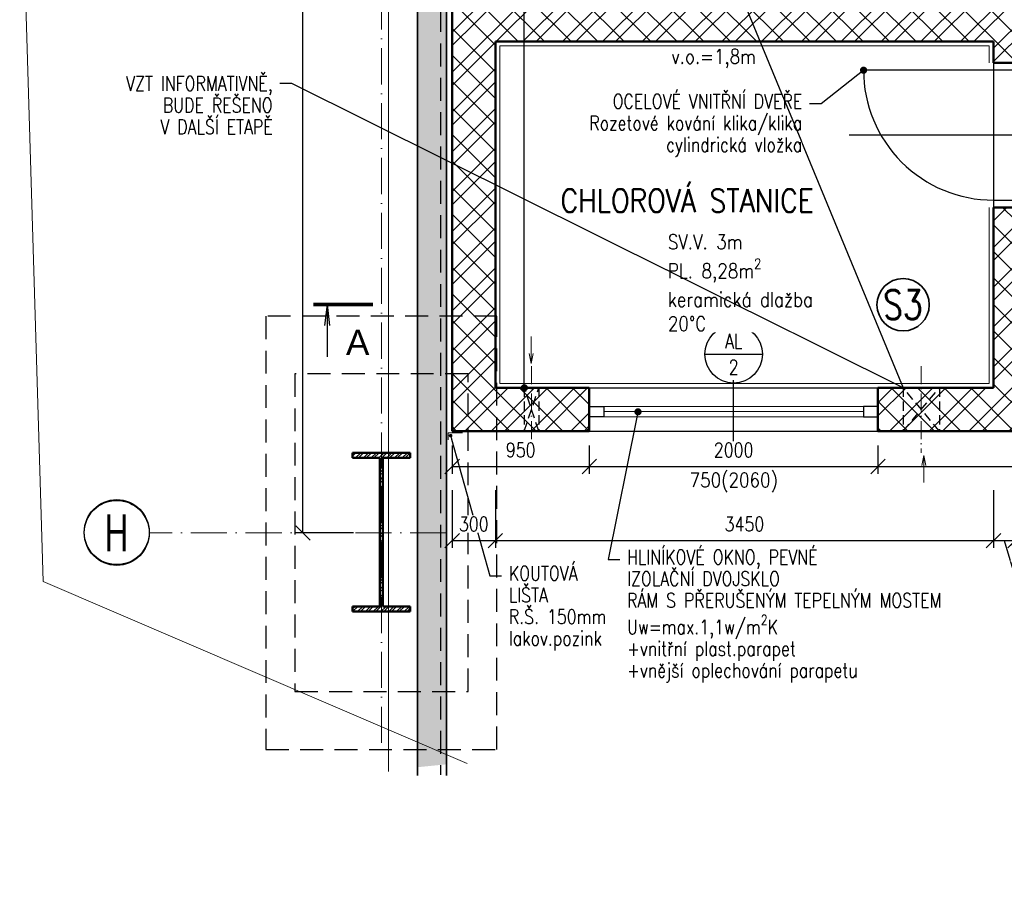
# Model space of a CAD drawing. Header units: millimetres. Extents: x -13560 to 57209, y -1473 to 35717.
# Tile 10 of 22: x 6459 to 13280, y 16721 to 22780. Entities that reach past the tile are written whole.
import ezdxf
from ezdxf import colors
from ezdxf.entities.mleader import LeaderData, LeaderLine
from ezdxf.enums import TextEntityAlignment as Align
from ezdxf.math import Vec2, Vec3

# ---------------------------------------------------------------- set-up
doc = ezdxf.new("R2010")
doc.units = ezdxf.units.MM
doc.header["$LTSCALE"] = 50
doc.linetypes.add('A_CARA_15', pattern=[7.6, 5, -1.3, 0, -1.3])
doc.linetypes.add('HIDDEN', pattern=[9.525, 6.35, -3.175])
doc.layers.get('Defpoints').update_dxf_attribs({"color": 132})
for name, color, linetype, lineweight in [('CA_DVERE', 7, 'Continuous', 25), ('CA_DVERE_POPIS', 7, 'Continuous', 25), ('CA_KOTY', 3, 'Continuous', 25), ('CA_LEHOPL', 93, 'Continuous', 35), ('CA_NEVHRA', 3, 'HIDDEN', 25), ('CA_OBKLADY', 5, 'Continuous', 18), ('CA_OCEL', 5, 'Continuous', 18), ('CA_OSY', 5, 'A_CARA_15', 18), ('CA_POHHRA18', 8, 'Continuous', 18), ('CA_POHHRA25', 7, 'Continuous', 25), ('CA_PSVBUB', 3, 'Continuous', 25), ('CA_REZY', 1, 'Continuous', 50), ('CA_SRAFY', 9, 'Continuous', 13), ('CA_TEXT25', 7, 'Continuous', 25), ('CA_TEXT35', 62, 'Continuous', 35), ('CA_TEXT5', 1, 'Continuous', 50), ('PO KOTY', 51, 'Continuous', 40)]:
    doc.layers.add(name, color=color, linetype=linetype, lineweight=lineweight)
doc.layers.add('CA_SUMA', color=7, linetype='Continuous')
doc.layers.add('Obrysy', color=2, linetype='Continuous')
doc.styles.add('ARIAL', font='arial.ttf')
doc.styles.add('KOT', font='ROMANS.SHX', dxfattribs={"width": 0.8})
doc.styles.add('ROMANS', font='romans.shx', dxfattribs={"width": 0.8})
doc.styles.get("Standard").update_dxf_attribs({"font": 'arial.ttf'})
doc.linetypes.add('Preruseni', pattern='A,60,[100,cadkon.shx,S=2.5,R=0,X=0,Y=0],-10', length=70)
doc.dimstyles.new('A-50_(2.5)', dxfattribs={"dimscale": 50, "dimtxt": 2, "dimasz": 2, "dimexe": 1, "dimexo": 2, "dimgap": 0, "dimtad": 0, "dimdec": 0, "dimrnd": 1, "dimtxsty": 'ROMANS', "dimblk1": 'OBLIQUE', "dimblk2": 'OBLIQUE', "dimsah": 1, "dimcen": 2, "dimclrd": 256, "dimclre": 256, "dimclrt": 256, "dimadec": 1, "dimazin": 2, "dimtfac": 0.714286, "dimtdec": 0, "dimtmove": 0, "dimatfit": 3, "dimldrblk": 'DOTSMALL', "dimfxl": 7, "dimfxlon": 1, "dimtvp": 1.142857, "dimtfill": 1, "dimtolj": 1, "dimlwd": -1, "dimlwe": -1, "dimarcsym": 0})
pattern_1 = [(45, (0, 0), (-137.8858, 137.8858), []), (45, (91.92, 0), (-137.8858, 137.8858), []), (135, (0, 0), (-91.9239, -91.9239), [])]

# ---------------------------------------------------------------- blocks, each defined once
blk = doc.blocks.new('*U26')
at = {"layer": 'CA_DVERE'}
blk.add_line((0, 300), (0, -1150), dxfattribs=at)
at = {"layer": 'CA_DVERE', "color": 0, "linetype": 'ByBlock'}
for p, q in [((-500, 0), (-450, 0)), ((-450, 0), (-450, -150)), ((450, -150), (450, 0)), ((450, 0), (500, 0)), ((-500, -150), (-450, -150)), ((-450, -150), (-450, -1050)), ((450, -150), (500, -150))]:
    blk.add_line(p, q, dxfattribs=at)
at = {"layer": 'CA_DVERE', "linetype": 'Continuous'}
for p, q in [((-450, 0), (450, 0)), ((-450, -150), (450, -150))]:
    blk.add_line(p, q, dxfattribs=at)
at = {"layer": 'CA_DVERE', "color": 0, "linetype": 'ByBlock'}
blk.add_arc((-450, -150), 900, 270, 0, dxfattribs=at)
at = {"layer": 'CA_REZY'}
for p, q in [((-500, -150), (-500, 0)), ((500, -150), (500, 0))]:
    blk.add_line(p, q, dxfattribs=at)
at = {"layer": 'CA_DVERE_POPIS', "style": 'ROMANS', "text_generation_flag": 6, "width": 0.8, "flags": 8}
for tag, p in [('VYSKA', (150, -530.6)), ('SIRKA', (-28, -530.6))]:
    blk.add_attdef(tag, text='', height=125, rotation=270, dxfattribs=at).set_placement(p, align=Align.CENTER)
at = {"layer": 'CA_DVERE_POPIS', "style": 'ROMANS', "text_generation_flag": 6, "width": 0.8, "flags": 9}
blk.add_attdef('TYP', text='', height=125, rotation=270, dxfattribs=at).set_placement((0, -859.6), align=Align.MIDDLE_LEFT)
at = {"layer": 'PO KOTY', "linetype": 'ByBlock', "style": 'ARIAL', "width": 0.9, "flags": 8}
blk.add_attdef('PO', text='', height=150, dxfattribs=at).set_placement((0, 200), align=Align.CENTER)
blk = doc.blocks.new('HL Column - HL 1100B-V13-PŮDORYS 1_NP')
at = {"layer": 'CA_OCEL'}
h = blk.add_hatch(dxfattribs=at)
h.set_pattern_fill('STEEL', color=256, style=0, pattern_type=2)
h.set_pattern_definition([(45, (0, 0), (-26.9408, 26.9408), []), (45, (0, 19.05), (-26.9408, 26.9408), [])])
h.paths.add_polyline_path([(-200, -550), (200, -550), (200, -514), (10, -514), (10, 514), (200, 514), (200, 550), (-200, 550), (-200, 514), (-10, 514), (-10, -514), (-200, -514)])
for p, q in [((-200, 514), (-200, 550)), ((-200, 550), (200, 550)), ((200, 550), (200, 514)), ((-10, 514), (-200, 514)), ((-10, -514), (-10, 514)), ((200, 514), (10, 514)), ((10, 514), (10, -514)), ((-200, -550), (-200, -514)), ((-200, -514), (-10, -514)), ((10, -514), (200, -514)), ((200, -514), (200, -550)), ((200, -550), (-200, -550))]:
    blk.add_line(p, q, dxfattribs=at)
at = {"layer": 'CA_REZY'}
for p, q in [((200, 550), (-200, 550)), ((-200, 550), (-200, 514)), ((200, 514), (200, 550)), ((-200, 514), (-10, 514)), ((-10, 514), (-10, -514)), ((10, -514), (10, 514)), ((10, 514), (200, 514)), ((-10, -514), (-200, -514)), ((-200, -514), (-200, -550)), ((200, -514), (10, -514)), ((200, -550), (200, -514)), ((-200, -550), (200, -550))]:
    blk.add_line(p, q, dxfattribs=at)
blk = doc.blocks.new('_Oblique')
at = {"color": 0, "linetype": 'ByBlock', "lineweight": -2}
blk.add_line((-0.5, -0.5), (0.5, 0.5), dxfattribs=at)
blk = doc.blocks.new('*D25')
at = {"layer": 'CA_KOTY', "transparency": 16777216}
for p, q in [((8771.4, 26829.5), (8371.4, 26829.5)), ((8421.4, 19224.4), (8421.4, 26829.5)), ((8771.4, 19224.4), (8371.4, 19224.4))]:
    blk.add_line(p, q, dxfattribs=at)
at = {"layer": 'Defpoints', "color": 0, "transparency": 16777216}
for p in [(8421.4, 26829.5), (8965, 26829.5), (8965, 19224.4)]:
    blk.add_point(p, dxfattribs=at)
at = {"layer": 'CA_KOTY', "transparency": 16777216, "xscale": 100, "yscale": 100, "zscale": 100}
for p, rotation in [((8421.4, 26829.5), 90), ((8421.4, 19224.4), 270)]:
    blk.add_blockref('_Oblique', p, dxfattribs=dict(at, rotation=rotation))
at = {"layer": 'CA_KOTY', "transparency": 16777216, "insert": (8307.1, 23026.9), "char_height": 100, "width": 96.402, "attachment_point": 5, "rotation": 90, "style": 'ROMANS', "bg_fill": 3, "box_fill_scale": 1.1, "bg_fill_color": 256, "bg_fill_true_color": 13158600, "bg_fill_transparency": 0}
blk.add_mtext('\\A1;7605', dxfattribs=at)
blk = doc.blocks.new('_DotSmall')
at = {"color": 0, "linetype": 'ByBlock', "const_width": 0.5}
blk.add_lwpolyline([(-0.0625, 0, 1), (0.0625, 0, 1)], format="xyb", close=True, dxfattribs=at)
blk = doc.blocks.new('POL1')
blk.add_circle((0.02, 4.3), 4.5)
at = {"layer": 'CA_TEXT5', "style": 'ROMANS', "width": 0.8}
blk.add_attdef('C', text='', height=5, dxfattribs=at).set_placement((0, 4.33), align=Align.MIDDLE_CENTER)
blk = doc.blocks.new('*D35')
at = {"layer": 'CA_KOTY', "transparency": 16777216}
for p, q in [((9455, 19521.2), (9455, 19121.2)), ((9755, 19521.2), (9755, 19121.2)), ((9455, 19171.2), (9755, 19171.2))]:
    blk.add_line(p, q, dxfattribs=at)
at = {"layer": 'Defpoints', "color": 0, "transparency": 16777216}
for p in [(9755, 20229.6), (9455, 19929.6), (9755, 19171.2)]:
    blk.add_point(p, dxfattribs=at)
at = {"layer": 'CA_KOTY', "transparency": 16777216, "xscale": 100, "yscale": 100, "zscale": 100, "rotation": 180}
blk.add_blockref('_Oblique', (9455, 19171.2), dxfattribs=at)
at = {"layer": 'CA_KOTY', "transparency": 16777216, "xscale": 100, "yscale": 100, "zscale": 100}
blk.add_blockref('_Oblique', (9755, 19171.2), dxfattribs=at)
at = {"layer": 'CA_KOTY', "transparency": 16777216, "insert": (9605, 19285.5), "char_height": 100, "attachment_point": 5, "style": 'ROMANS', "bg_fill": 3, "box_fill_scale": 1.1, "bg_fill_color": 256, "bg_fill_true_color": 13158600, "bg_fill_transparency": 0}
blk.add_mtext('\\A1;300', dxfattribs=at)
blk = doc.blocks.new('*D36')
at = {"layer": 'CA_KOTY', "transparency": 16777216}
for p, q in [((9755, 19521.2), (9755, 19121.2)), ((13205, 19521.2), (13205, 19121.2)), ((9755, 19171.2), (13205, 19171.2))]:
    blk.add_line(p, q, dxfattribs=at)
at = {"layer": 'Defpoints', "color": 0, "transparency": 16777216}
for p in [(9755, 20229.6), (13205, 20229.6), (13205, 19171.2)]:
    blk.add_point(p, dxfattribs=at)
at = {"layer": 'CA_KOTY', "transparency": 16777216, "xscale": 100, "yscale": 100, "zscale": 100, "rotation": 180}
blk.add_blockref('_Oblique', (9755, 19171.2), dxfattribs=at)
at = {"layer": 'CA_KOTY', "transparency": 16777216, "xscale": 100, "yscale": 100, "zscale": 100}
blk.add_blockref('_Oblique', (13205, 19171.2), dxfattribs=at)
at = {"layer": 'CA_KOTY', "transparency": 16777216, "insert": (11480, 19285.5), "char_height": 100, "attachment_point": 5, "style": 'ROMANS', "bg_fill": 3, "box_fill_scale": 1.1, "bg_fill_color": 256, "bg_fill_true_color": 13158600, "bg_fill_transparency": 0}
blk.add_mtext('\\A1;3450', dxfattribs=at)
blk = doc.blocks.new('*D37')
at = {"layer": 'CA_KOTY', "transparency": 16777216}
for p, q in [((13205, 19521.2), (13205, 19121.2)), ((13355, 19521.2), (13355, 19121.2)), ((13205, 19171.2), (13355, 19171.2)), ((13280, 19171.2), (13340, 18971.2)), ((13340, 18971.2), (13534.3, 18971.2))]:
    blk.add_line(p, q, dxfattribs=at)
at = {"layer": 'Defpoints', "color": 0, "transparency": 16777216}
for p in [(13205, 20229.6), (13355, 20229.6)]:
    blk.add_point(p, dxfattribs=at)
at = {"layer": 'CA_KOTY', "transparency": 16777216, "xscale": 100, "yscale": 100, "zscale": 100, "rotation": 180}
blk.add_blockref('_Oblique', (13205, 19171.2), dxfattribs=at)
at = {"layer": 'CA_KOTY', "transparency": 16777216, "insert": (13437.1, 19085.5), "char_height": 100, "attachment_point": 5, "style": 'ROMANS', "bg_fill": 3, "box_fill_scale": 1.1, "bg_fill_color": 256, "bg_fill_true_color": 13158600, "bg_fill_transparency": 0}
blk.add_mtext('\\A1;150', dxfattribs=at)
at = {"layer": 'Defpoints', "color": 0, "transparency": 16777216}
blk.add_point((13355, 19171.2), dxfattribs=at)
at = {"layer": 'CA_KOTY', "transparency": 16777216, "xscale": 100, "yscale": 100, "zscale": 100}
blk.add_blockref('_Oblique', (13355, 19171.2), dxfattribs=at)
blk = doc.blocks.new('00SPAD')
blk.add_lwpolyline([(10, 0), (0, 0), (3.76, 0.73), (0, 0), (3.76, -0.73)])
at = {"style": 'ROMANS', "width": 0.8, "flags": 8}
blk.add_attdef('SPÁD', text='', height=2.5, dxfattribs=at).set_placement((6.7, 1), align=Align.BOTTOM_CENTER)
blk = doc.blocks.new('*D49')
at = {"layer": 'CA_KOTY', "transparency": 16777216}
for p, q in [((9455, 19829.6), (9455, 19634.3)), ((10405, 19829.6), (10405, 19634.3)), ((9455, 19684.3), (10405, 19684.3))]:
    blk.add_line(p, q, dxfattribs=at)
at = {"layer": 'Defpoints', "color": 0, "transparency": 16777216}
for p in [(9455, 19929.6), (10405, 19929.6), (10405, 19684.3)]:
    blk.add_point(p, dxfattribs=at)
at = {"layer": 'CA_KOTY', "transparency": 16777216, "xscale": 100, "yscale": 100, "zscale": 100, "rotation": 180}
blk.add_blockref('_Oblique', (9455, 19684.3), dxfattribs=at)
at = {"layer": 'CA_KOTY', "transparency": 16777216, "xscale": 100, "yscale": 100, "zscale": 100}
blk.add_blockref('_Oblique', (10405, 19684.3), dxfattribs=at)
at = {"layer": 'CA_KOTY', "transparency": 16777216, "insert": (9930, 19798.5), "char_height": 100, "attachment_point": 5, "style": 'ROMANS', "bg_fill": 3, "box_fill_scale": 1.1, "bg_fill_color": 256, "bg_fill_true_color": 13158600, "bg_fill_transparency": 0}
blk.add_mtext('\\A1;950', dxfattribs=at)
blk = doc.blocks.new('*D50')
at = {"layer": 'CA_KOTY', "transparency": 16777216}
for p, q in [((10405, 19829.6), (10405, 19634.3)), ((12405, 19829.6), (12405, 19634.3)), ((10405, 19684.3), (12405, 19684.3))]:
    blk.add_line(p, q, dxfattribs=at)
at = {"layer": 'Defpoints', "color": 0, "transparency": 16777216}
for p in [(10405, 19929.6), (12405, 19929.6), (12405, 19684.3)]:
    blk.add_point(p, dxfattribs=at)
at = {"layer": 'CA_KOTY', "transparency": 16777216, "xscale": 100, "yscale": 100, "zscale": 100, "rotation": 180}
blk.add_blockref('_Oblique', (10405, 19684.3), dxfattribs=at)
at = {"layer": 'CA_KOTY', "transparency": 16777216, "xscale": 100, "yscale": 100, "zscale": 100}
blk.add_blockref('_Oblique', (12405, 19684.3), dxfattribs=at)
at = {"layer": 'CA_KOTY', "transparency": 16777216, "insert": (11405, 19798.5), "char_height": 100, "attachment_point": 5, "style": 'ROMANS', "bg_fill": 3, "box_fill_scale": 1.1, "bg_fill_color": 256, "bg_fill_true_color": 13158600, "bg_fill_transparency": 0}
blk.add_mtext('\\A1;2000', dxfattribs=at)
blk = doc.blocks.new('*D51')
at = {"layer": 'CA_KOTY', "transparency": 16777216}
for p, q in [((12405, 19829.6), (12405, 19634.3)), ((15155, 19829.6), (15155, 19634.3)), ((12405, 19684.3), (15155, 19684.3))]:
    blk.add_line(p, q, dxfattribs=at)
at = {"layer": 'Defpoints', "color": 0, "transparency": 16777216}
for p in [(12405, 19929.6), (15155, 19929.6), (15155, 19684.3)]:
    blk.add_point(p, dxfattribs=at)
at = {"layer": 'CA_KOTY', "transparency": 16777216, "xscale": 100, "yscale": 100, "zscale": 100, "rotation": 180}
blk.add_blockref('_Oblique', (12405, 19684.3), dxfattribs=at)
at = {"layer": 'CA_KOTY', "transparency": 16777216, "xscale": 100, "yscale": 100, "zscale": 100}
blk.add_blockref('_Oblique', (15155, 19684.3), dxfattribs=at)
at = {"layer": 'CA_KOTY', "transparency": 16777216, "insert": (13780, 19798.5), "char_height": 100, "attachment_point": 5, "style": 'ROMANS', "bg_fill": 3, "box_fill_scale": 1.1, "bg_fill_color": 256, "bg_fill_true_color": 13158600, "bg_fill_transparency": 0}
blk.add_mtext('\\A1;2750', dxfattribs=at)
blk = doc.blocks.new('VYROBEK')
blk.add_line((-2, 0), (2, 0))
blk.add_circle((0, 0), 2)
for tag, p in [('ZNACKA', (0, 0.4)), ('TYP', (0, -1.4))]:
    blk.add_attdef(tag, text='', height=1).set_placement(p, align=Align.CENTER)
blk = doc.blocks.new('_Dot')
at = {"layer": 'Obrysy', "color": 0, "lineweight": -2}
blk.add_line((-0.5, 0), (-1, 0), dxfattribs=at)
at = {"layer": 'Obrysy', "color": 0, "const_width": 0.5}
blk.add_lwpolyline([(-0.25, 0, 1), (0.25, 0, 1)], format="xyb", close=True, dxfattribs=at)
blk = doc.blocks.new('R11')
at = {"color": 0, "linetype": 'ByBlock'}
for q in [(-9.55, -4.13), (-8.58, -4.13), (-9.07, -10.33)]:
    blk.add_line((-9.07, 0), q, dxfattribs=at)
at = {"color": 1, "linetype": 'ByBlock', "const_width": 0.72}
blk.add_lwpolyline([(0, 0), (-11.77, 0)], dxfattribs=at)
at = {"color": 1, "linetype": 'ByBlock'}
blk.add_attdef('1', (-5.33, -10), '', height=5, dxfattribs=at)
blk = doc.blocks.new('bub')
at = {"layer": 'CA_TEXT35'}
blk.add_circle((0, 362), 362, dxfattribs=at)
at = {"layer": 'CA_TEXT35', "style": 'ROMANS', "width": 0.8}
blk.add_attdef('C', text='', height=402, dxfattribs=at).set_placement((-2, 364), align=Align.MIDDLE_CENTER)

msp = doc.modelspace()

# ---------------------------------------------------------------- hatches: boundary and pattern name
at = {"layer": 'CA_SRAFY'}
h = msp.add_hatch(dxfattribs=at)
h.set_pattern_fill('FP_72', color=252, angle=246.422, style=0, pattern_type=2)
h.set_pattern_definition([(156.422, (9405.05, 34896.88), (-198.76895, 1e-05), [34.321, -18.106, 90.332, -18.106, -56.009]), (156.422, (9405.05, 34896.88), (-198.76895, 1e-05), [-160.865, 34.321, -21.688]), (203.578, (9405.05, 34844.83), (0.00037, -86.74897), [34.321, -18.106, 90.332, -18.106, -56.009]), (203.578, (9405.05, 34844.83), (0.00037, -86.74897), [-160.865, 34.321, -21.688]), (90, (9405.05, 34844.83), (-198.768, 7e-13), [52.049, -34.699]), (90, (9226.16, 34888.2), (-198.768, 7e-13), [52.049, -34.699]), (180, (9373.59, 34831.1), (-3e-13, -86.75), [16.593, -182.175]), (180, (9274.21, 34874.48), (-3e-13, -86.75), [16.593, -182.175]), (180, (9373.59, 34910.61), (-3e-13, -86.75), [16.593, -182.175]), (180, (9274.21, 34953.99), (-3e-13, -86.75), [16.593, -182.175])])
h.paths.add_polyline_path([(9324.9, 26979.5), (9415, 26979.5), (9415, 17621.4), (9215, 17601.4), (9215, 26979.5)])
h = msp.add_hatch(dxfattribs=at)
h.set_pattern_fill('ZDIVO-STR_PEV', color=256, scale=65)
h.set_pattern_definition(pattern_1)
h.paths.add_polyline_path([(11305, 26879.6), (9455, 26879.6), (9455, 19929.6), (10405, 19929.6), (10405, 20229.6), (9755, 20229.6), (9755, 22629.6), (13205, 22629.6), (13205, 22479.6), (13355, 22479.6), (13355, 22629.6), (14855, 22629.6), (14855, 22529.6), (15155, 22529.6), (15155, 23029.6), (15055, 23029.6), (14855, 23029.6), (14855, 22929.6), (9755, 22929.6), (9755, 26579.6), (11305, 26579.6)])
h.paths.add_polyline_path([(15155, 26879.6), (13305, 26879.6), (13305, 26579.6), (14855, 26579.6), (14855, 24129.6), (15155, 24129.6)], flags=17)
h.paths.add_polyline_path([(15155, 21429.6), (14855, 21429.6), (14855, 21129.6), (15155, 21129.6)], flags=17)
h.paths.add_polyline_path([(15155, 20529.6), (14855, 20529.6), (14855, 20229.6), (13355, 20229.6), (13355, 21479.6), (13205, 21479.6), (13205, 20229.6), (12405, 20229.6), (12405, 19929.6), (15155, 19929.6)], flags=0)
h = msp.add_hatch(dxfattribs=at)
h.set_pattern_fill('ZDIVO-STR_PEV', color=256, scale=65)
h.set_pattern_definition(pattern_1)
h.paths.add_polyline_path([(15155, 20529.6), (14855, 20529.6), (14855, 20229.6), (13355, 20229.6), (13355, 21479.6), (13205, 21479.6), (13205, 20229.6), (12405, 20229.6), (12405, 19929.6), (15155, 19929.6)])

# ---------------------------------------------------------------- linework, layer by layer
at = {"layer": 'CA_LEHOPL'}
for p, q in [((9415, 17543.6), (9415, 27179.5)), ((9215, 26979.5), (9215, 17544.4))]:
    msp.add_line(p, q, dxfattribs=at)
at = {"layer": 'CA_NEVHRA', "ltscale": 0.5}
msp.add_line((9375, 27139.5), (9375, 17549.6), dxfattribs=at)
for points in [[(8165, 17724.8), (9765, 17724.8), (9765, 20724.8), (8165, 20724.8)], [(8365, 18125.4), (9565, 18125.4), (9565, 20325.4), (8365, 20325.4)]]:
    msp.add_lwpolyline(points, close=True, dxfattribs=at)
at = {"layer": 'CA_NEVHRA', "ltscale": 0.2}
for points in [[(9955, 19929.6), (10055, 20229.6), (10055, 19929.6), (9955, 20229.6)], [(12580, 19929.6), (12830, 20229.6), (12830, 19929.6), (12580, 20229.6)]]:
    msp.add_lwpolyline(points, close=True, dxfattribs=at)
at = {"layer": 'CA_OBKLADY'}
msp.add_lwpolyline([(13175, 21479.6), (13175, 20259.6), (9785, 20259.6), (9785, 22599.6), (13175, 22599.6), (13175, 22479.6)], dxfattribs=at)
at = {"layer": 'CA_OSY'}
for p, q in [((8965, 28283.2), (8965, 17724.8)), ((9415, 19224.4), (7356.5, 19224.4))]:
    msp.add_line(p, q, dxfattribs=at)
at = {"layer": 'CA_OSY', "ltscale": 0.5}
for p, q in [((10005, 20379.6), (10005, 19779.6)), ((12705, 20379.6), (12705, 19779.6))]:
    msp.add_line(p, q, dxfattribs=at)
at = {"layer": 'CA_POHHRA18'}
for points in [[(7102.3, 26780.1), (8565, 26780.1), (8765, 26780.1), (8765, 26530.1), (9015, 26530.1), (9015, 17570.5)], [(9426.5, 19868.2), (9426.5, 19918.2), (9526.5, 19918.2)]]:
    msp.add_lwpolyline(points, dxfattribs=at)
at = {"layer": 'CA_POHHRA25'}
for points in [[(10405, 20099.6), (10505, 20099.6), (10505, 20029.6), (10405, 20029.6)], [(12405, 20099.6), (12305, 20099.6), (12305, 20029.6), (12405, 20029.6)]]:
    msp.add_lwpolyline(points, close=True, dxfattribs=at)
at = {"layer": 'CA_PSVBUB'}
msp.add_line((11405, 19853), (11405, 20282), dxfattribs=at)
at = {"layer": 'CA_REZY'}
for p, q in [((9455, 26879.6), (9455, 19929.6)), ((9755, 22629.6), (13205, 22629.6)), ((9755, 22629.6), (9755, 20229.6)), ((13205, 22479.6), (13205, 22629.6)), ((13205, 20229.6), (13205, 21479.6)), ((9755, 20229.6), (10405, 20229.6)), ((10405, 19929.6), (10405, 20229.6)), ((12405, 19929.6), (12405, 20229.6)), ((12405, 20229.6), (13205, 20229.6)), ((9455, 19929.6), (10405, 19929.6)), ((12405, 19929.6), (15155, 19929.6))]:
    msp.add_line(p, q, dxfattribs=at)
at = {"layer": 'CA_SRAFY'}
for p, q in [((13205, 22479.6), (13355, 22479.6)), ((13205, 21479.6), (13355, 21479.6))]:
    msp.add_line(p, q, dxfattribs=at)
at = {"layer": 'CA_SRAFY', "linetype": 'Preruseni', "ltscale": 0.1}
msp.add_lwpolyline([(9558.5, 17626.5), (6622.3, 18888.7), (6459.4, 24269.5), (6813.5, 26239.5), (7099.5, 26699), (7122.5, 27346.5)], dxfattribs=at)

# ---------------------------------------------------------------- block references
at = {"layer": 'CA_DVERE', "linetype": 'ByBlock', "rotation": 270}
msp.add_blockref('*U26', (13355, 21979.6), dxfattribs=at)
at = {"layer": 'CA_KOTY'}
ref = msp.add_blockref('POL1', (7130.5, 19014.7), dxfattribs=dict(at, xscale=50, yscale=50, zscale=50))
ref.add_attrib('C', 'H', dxfattribs={"layer": '0', "color": 1, "height": 250, "style": 'KOT', "width": 0.7}).set_placement((7130.5, 19102.9), align=Align.CENTER)
ref = msp.add_blockref('POL1', (7130.5, 19009.5), dxfattribs=dict(at, xscale=50, yscale=50, zscale=50))
ref.add_attrib('C', 'H', dxfattribs={"layer": '0', "color": 1, "height": 250, "style": 'KOT', "width": 0.7}).set_placement((7130.5, 19097.8), align=Align.CENTER)
at = {"layer": 'CA_OCEL'}
msp.add_blockref('HL Column - HL 1100B-V13-PŮDORYS 1_NP', (8965, 19229.5), dxfattribs=at)
at = {"layer": 'CA_POHHRA18', "yscale": 18.75, "zscale": 18.75, "rotation": 270}
for p, xscale in [((10003.1, 20397.8), -18.75), ((12722.5, 19761.4), 18.75)]:
    msp.add_blockref('00SPAD', p, dxfattribs=dict(at, xscale=xscale))
at = {"layer": 'CA_PSVBUB'}
ref = msp.add_blockref('VYROBEK', (11405, 20462.7), dxfattribs=dict(at, xscale=100, yscale=100, zscale=100))
ref.add_attrib('ZNACKA', 'AL', dxfattribs={"layer": '0', "height": 100, "style": 'ROMANS', "width": 0.8}).set_placement((11405, 20502.7), align=Align.CENTER)
ref.add_attrib('TYP', '2', dxfattribs={"layer": '0', "height": 100, "style": 'ROMANS', "width": 0.8}).set_placement((11405, 20322.7), align=Align.CENTER)
at = {"layer": 'CA_SUMA', "xscale": 35, "yscale": 35, "zscale": 35}
msp.add_blockref('R11', (8905.8, 20806.2), dxfattribs=at).add_auto_attribs({'1': 'A'})
at = {"layer": 'CA_TEXT35', "xscale": 0.5, "yscale": 0.5, "zscale": 0.5}
msp.add_blockref('bub', (12579, 20624), dxfattribs=at).add_auto_attribs({'C': 'S3'})

# ---------------------------------------------------------------- texts
at = {"layer": 'CA_KOTY', "insert": (11405.7, 19640.3), "char_height": 200, "width": 4.547473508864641e-12, "attachment_point": 2, "style": 'ROMANS', "bg_fill": 3, "box_fill_scale": 1.05, "bg_fill_color": 256, "bg_fill_transparency": 0}
msp.add_mtext('\\A1;\\pxqc;{\\H0.5x;\\W0.85;750(2060)}', dxfattribs=at)

# ---------------------------------------------------------------- next in the draw order: texts
at = {"layer": 'CA_TEXT25', "char_height": 200, "width": 4.547473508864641e-12, "attachment_point": 1, "style": 'ROMANS', "bg_fill": 3, "box_fill_scale": 1.05, "bg_fill_color": 256, "bg_fill_transparency": 0}
for s, insert in [('\\A1;\\pxql;{\\H0.5x;\\W0.85;v.o.=1,8m}', (10973.1, 22574.9)), ('\\A1;\\pxql;{\\H0.5x;\\W0.85;SV.V. 3m\\PPL. 8,28m\\H0.7x;\\S2^ ;}', (10949.3, 21290.6))]:
    msp.add_mtext(s, dxfattribs=dict(at, insert=insert))
at = {"layer": 'CA_TEXT5', "insert": (10206.2, 21606.4), "char_height": 200, "width": 4.547473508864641e-12, "attachment_point": 1, "style": 'ROMANS', "bg_fill": 3, "box_fill_scale": 1.05, "bg_fill_color": 256, "bg_fill_transparency": 0}
msp.add_mtext('\\A1;\\pxql;{\\H0.8x;\\W0.85;CHLOROVÁ STANICE}', dxfattribs=at)

# ---------------------------------------------------------------- next in the draw order: texts
at = {"layer": 'CA_TEXT25', "insert": (10949.3, 20891), "char_height": 200, "width": 4.547473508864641e-12, "attachment_point": 1, "style": 'ROMANS', "bg_fill": 3, "box_fill_scale": 1.05, "bg_fill_color": 256, "bg_fill_transparency": 0}
msp.add_mtext('\\A1;\\pxql;{\\H0.5x;\\W0.85;keramická dlažba\\P20°C}', dxfattribs=at)

# ---------------------------------------------------------------- next in the draw order: leaders
at = {"layer": 'CA_TEXT25'}
ml = msp.add_multileader_mtext('Standard', dxfattribs=at)
ml.set_content('\\A1;OCELOVÉ VNITŘNÍ DVEŘE\\PRozetové kování klika/klika\\Pcylindrická vložka', color=256, style='ROMANS')
ml.set_leader_properties()
ml.set_arrow_properties(name='DOT')
ml.build(insert=Vec2(0, 0))
ml.multileader.update_dxf_attribs({"dogleg_length": 50, "arrow_head_size": 50})
ctx = ml.context
ctx.base_point, ctx.char_height, ctx.arrow_head_size, ctx.landing_gap_size, ctx.plane_origin = Vec3(10172.5, 22197), 100, 50, 50, Vec3(2808.9, 8251.7)
ctx.text_align_type = 2
notes = []
notes.append((ctx, [(1, (1, 1, 0), (12011.4, 22197), (-1, 0), 81.7, [(1, [(12305, 22429.6)], 0, [])])]))
ctx.mtext.insert, ctx.mtext.alignment, ctx.mtext.line_spacing_factor, ctx.mtext.line_spacing_style, ctx.mtext.flow_direction = Vec3(11879.7, 22263.7), 3, 0.9, 2, 5
ctx.mtext.has_bg_fill, ctx.mtext.bg_color, ctx.mtext.bg_scale_factor, ctx.mtext.bg_transparency, ctx.mtext.use_window_bg_color = 1, -1073741824, 1, 0, 1
for ctx, leaders in notes:
    for number, flags, end, landing, length, lines in leaders:
        leader = LeaderData()
        leader.index, (leader.has_last_leader_line, leader.has_dogleg_vector, leader.attachment_direction) = number, flags
        leader.last_leader_point, leader.dogleg_vector, leader.dogleg_length = Vec3(end), Vec3(landing), length
        for number, points, colour, breaks in lines:
            line = LeaderLine()
            line.index, line.vertices, line.color, line.breaks = number, Vec3.list(points), colors.encode_raw_color(colour), breaks
            leader.lines.append(line)
        ctx.leaders.append(leader)

# ---------------------------------------------------------------- next in the draw order: linework, layer by layer
at = {"layer": 'CA_POHHRA18'}
for p, q in [((10405, 20100.6), (12405, 20099.6)), ((10505, 20064.6), (12305, 20064.6)), ((10405, 20029.6), (12405, 20029.6))]:
    msp.add_line(p, q, dxfattribs=at)
at = {"layer": 'CA_POHHRA25'}
for p, q in [((10405, 20229.6), (12405, 20229.6)), ((10405, 19929.6), (12405, 19929.6))]:
    msp.add_line(p, q, dxfattribs=at)

# ---------------------------------------------------------------- next in the draw order: leaders
at = {"layer": 'CA_TEXT25'}
ml = msp.add_multileader_mtext('Standard', dxfattribs=at)
ml.set_content('\\A1;VZT INFORMATIVNĚ,\\PBUDE ŘEŠENO \\PV DALŠÍ ETAPĚ', color=256, style='ROMANS')
ml.set_leader_properties()
ml.set_arrow_properties(name='DOT')
ml.build(insert=Vec2(0, 0))
ml.multileader.update_dxf_attribs({"dogleg_length": 50, "arrow_head_size": 50})
ctx = ml.context
ctx.base_point, ctx.char_height, ctx.arrow_head_size, ctx.landing_gap_size, ctx.plane_origin = Vec3(7034.2, 22337.5), 100, 50, 50, Vec3(-1088.1, 8493.7)
ctx.text_align_type = 2
notes = []
notes.append((ctx, [(1, (1, 1, 0), (8343.5, 22337.5), (-1, 0), 81.7, [(2, [(9955, 20229.6), (9955, 26579.6), (12580, 20229.6)], 0, [])])]))
ctx.mtext.insert, ctx.mtext.alignment, ctx.mtext.line_spacing_factor, ctx.mtext.line_spacing_style, ctx.mtext.flow_direction = Vec3(8211.8, 22387.5), 3, 0.9, 2, 5
ctx.mtext.has_bg_fill, ctx.mtext.bg_color, ctx.mtext.bg_scale_factor, ctx.mtext.bg_transparency, ctx.mtext.use_window_bg_color = 1, -1073741824, 1, 0, 1
ml = msp.add_multileader_mtext('Standard', dxfattribs=at)
ml.set_content('\\A1;HLINÍKOVÉ OKNO, PEVNÉ\\PIZOLAČNÍ DVOJSKLO\\PRÁM S PŘERUŠENÝM TEPELNÝM MOSTEM\\PUw=max.1,1w/m{\\H0.7x;\\S2^ ;\\H1.42857x;K\\P}+vnitřní plast.parapet \\P+vnější oplechování parapetu', color=256, style='ROMANS')
ml.set_leader_properties()
ml.set_arrow_properties(name='DOT')
ml.build(insert=Vec2(0, 0))
ml.multileader.update_dxf_attribs({"dogleg_length": 50, "arrow_head_size": 50})
ctx = ml.context
ctx.base_point, ctx.char_height, ctx.arrow_head_size, ctx.landing_gap_size, ctx.plane_origin = Vec3(10616.5, 19040), 100, 50, 50, Vec3(2988.7, 3192.2)
notes.append((ctx, [(0, (1, 1, 0), (10534.8, 19040), (1, 0), 81.7, [(1, [(10742.5, 20063.5)], 0, [])])]))
ctx.mtext.insert, ctx.mtext.line_spacing_factor, ctx.mtext.line_spacing_style, ctx.mtext.flow_direction = Vec3(10666.5, 19106.7), 0.9, 2, 5
ctx.mtext.has_bg_fill, ctx.mtext.bg_color, ctx.mtext.bg_scale_factor, ctx.mtext.bg_transparency, ctx.mtext.use_window_bg_color = 1, -1073741824, 1, 0, 1
for ctx, leaders in notes:
    for number, flags, end, landing, length, lines in leaders:
        leader = LeaderData()
        leader.index, (leader.has_last_leader_line, leader.has_dogleg_vector, leader.attachment_direction) = number, flags
        leader.last_leader_point, leader.dogleg_vector, leader.dogleg_length = Vec3(end), Vec3(landing), length
        for number, points, colour, breaks in lines:
            line = LeaderLine()
            line.index, line.vertices, line.color, line.breaks = number, Vec3.list(points), colors.encode_raw_color(colour), breaks
            leader.lines.append(line)
        ctx.leaders.append(leader)

# ---------------------------------------------------------------- next in the draw order: dimensions: what is measured, and where the dimension line sits
at = {"layer": 'CA_KOTY'}
dim = msp.add_linear_dim(base=(8421.4, 26829.5), p1=(8965, 19224.4), p2=(8965, 26829.5), angle=90, dimstyle='A-50_(2.5)', override={"dimtmove": 1}, dxfattribs=at)
dim.commit()
dim.dimension.update_dxf_attribs({"geometry": '*D25', "text_midpoint": (8307.1, 23026.9)})

# ---------------------------------------------------------------- next in the draw order: leaders
at = {"layer": 'CA_TEXT25'}
ml = msp.add_multileader_mtext('Standard', dxfattribs=at)
ml.set_content('\\A1;KOUTOVÁ\\PLIŠTA \\PR.Š. 150mm\\Plakov.pozink', color=256, style='ROMANS')
ml.set_leader_properties()
ml.set_arrow_properties(name='DOT')
ml.build(insert=Vec2(0, 0))
ml.multileader.update_dxf_attribs({"dogleg_length": 50, "arrow_head_size": 25})
ctx = ml.context
ctx.base_point, ctx.char_height, ctx.arrow_head_size, ctx.landing_gap_size, ctx.plane_origin = Vec3(9797.5, 18927.8), 100, 25, 50, Vec3(2169.7, 3728.7)
notes = []
notes.append((ctx, [(0, (1, 1, 0), (9715.8, 18927.8), (1, 0), 81.7, [(1, [(9444.5, 19898)], 0, [])])]))
ctx.mtext.insert, ctx.mtext.line_spacing_factor, ctx.mtext.line_spacing_style, ctx.mtext.flow_direction = Vec3(9847.5, 18994.4), 0.9, 2, 5
ctx.mtext.has_bg_fill, ctx.mtext.bg_color, ctx.mtext.bg_scale_factor, ctx.mtext.bg_transparency, ctx.mtext.use_window_bg_color = 1, -1073741824, 1, 0, 1
for ctx, leaders in notes:
    for number, flags, end, landing, length, lines in leaders:
        leader = LeaderData()
        leader.index, (leader.has_last_leader_line, leader.has_dogleg_vector, leader.attachment_direction) = number, flags
        leader.last_leader_point, leader.dogleg_vector, leader.dogleg_length = Vec3(end), Vec3(landing), length
        for number, points, colour, breaks in lines:
            line = LeaderLine()
            line.index, line.vertices, line.color, line.breaks = number, Vec3.list(points), colors.encode_raw_color(colour), breaks
            leader.lines.append(line)
        ctx.leaders.append(leader)

# ---------------------------------------------------------------- next in the draw order: linework, layer by layer
at = {"layer": 'CA_POHHRA18'}
msp.add_lwpolyline([(15155, 26879.6), (9455, 26879.6), (9455, 19929.6), (15155, 19929.6)], dxfattribs=at)

# ---------------------------------------------------------------- next in the draw order: dimensions: what is measured, and where the dimension line sits
at = {"layer": 'CA_KOTY'}
dim = msp.add_linear_dim(base=(9755, 19171.2), p1=(9455, 19929.6), p2=(9755, 20229.6), dimstyle='A-50_(2.5)', dxfattribs=at)
dim.commit()
dim.dimension.update_dxf_attribs({"geometry": '*D35', "text_midpoint": (9605, 19285.5)})

# ---------------------------------------------------------------- next in the draw order: dimensions: what is measured, and where the dimension line sits
dim = msp.add_linear_dim(base=(13205, 19171.2), p1=(9755, 20229.6), p2=(13205, 20229.6), dimstyle='A-50_(2.5)', override={"dimtmove": 1}, dxfattribs=at)
dim.commit()
dim.dimension.update_dxf_attribs({"geometry": '*D36', "text_midpoint": (11480, 19285.5)})

# ---------------------------------------------------------------- next in the draw order: dimensions: what is measured, and where the dimension line sits
dim = msp.add_linear_dim(base=(13355, 19171.2), p1=(13205, 20229.6), p2=(13355, 20229.6), dimstyle='A-50_(2.5)', override={"dimtmove": 1}, dxfattribs=at)
dim.commit()
dim.dimension.update_dxf_attribs({"geometry": '*D37', "text_midpoint": (13340, 19085.5)})
dim = msp.add_linear_dim(base=(10405, 19684.3), p1=(9455, 19929.6), p2=(10405, 19929.6), dimstyle='A-50_(2.5)', dxfattribs=at)
dim.commit()
dim.dimension.update_dxf_attribs({"geometry": '*D49', "text_midpoint": (9930, 19798.5)})

# ---------------------------------------------------------------- next in the draw order: dimensions: what is measured, and where the dimension line sits
dim = msp.add_linear_dim(base=(12405, 19684.3), p1=(10405, 19929.6), p2=(12405, 19929.6), dimstyle='A-50_(2.5)', override={"dimtmove": 1}, dxfattribs=at)
dim.commit()
dim.dimension.update_dxf_attribs({"geometry": '*D50', "text_midpoint": (11405, 19798.5)})

# ---------------------------------------------------------------- next in the draw order: dimensions: what is measured, and where the dimension line sits
dim = msp.add_linear_dim(base=(15155, 19684.3), p1=(12405, 19929.6), p2=(15155, 19929.6), dimstyle='A-50_(2.5)', override={"dimtmove": 1}, dxfattribs=at)
dim.commit()
dim.dimension.update_dxf_attribs({"geometry": '*D51', "text_midpoint": (13780, 19798.5)})

doc.saveas('drawing.dxf')
